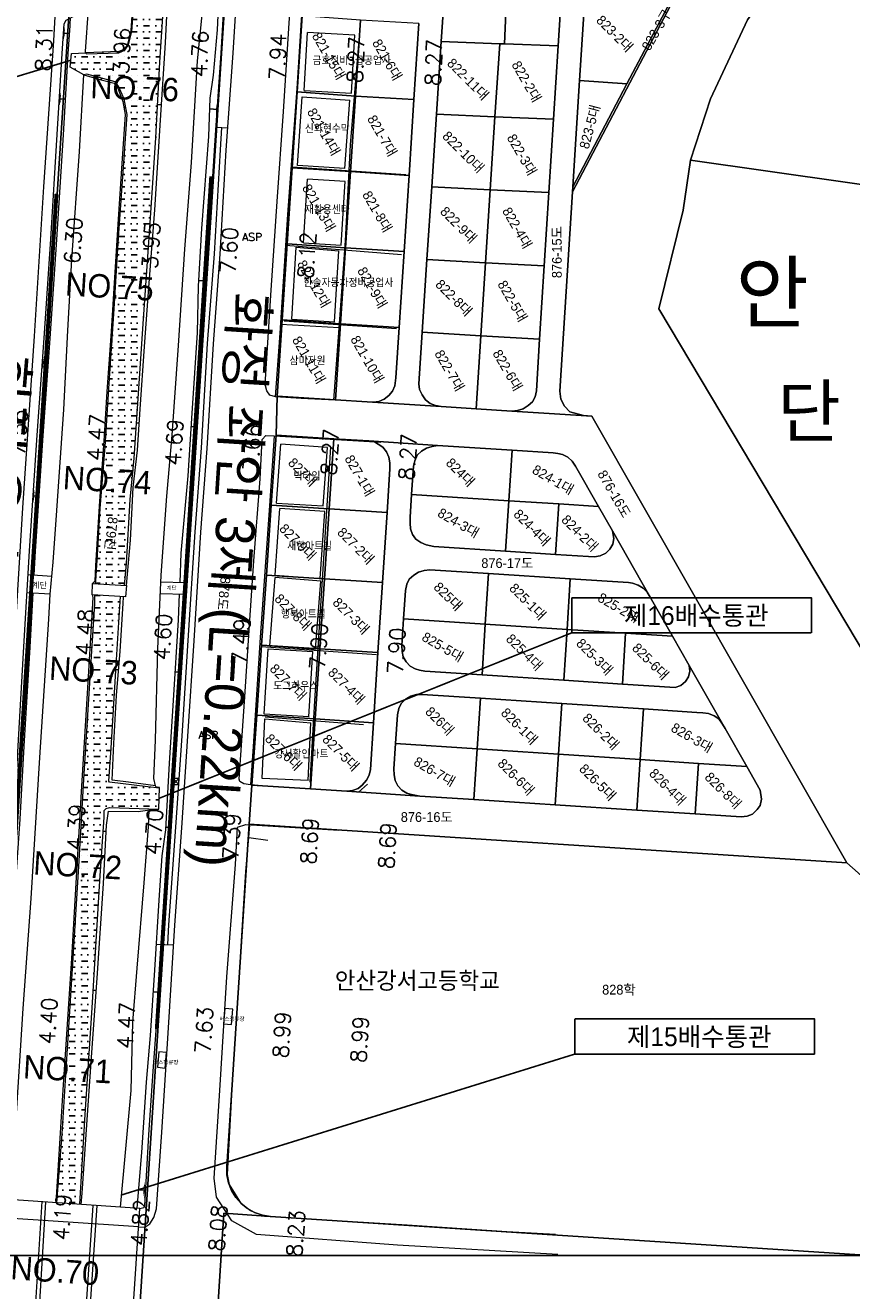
# Model space of a CAD drawing. Header units: metres. Extents: x 183400 to 184400, y 422200 to 427800.
# Tile 140 of 221: x 183666 to 183878, y 425791 to 426115. Entities that reach past the tile are written whole.
import ezdxf
from ezdxf.enums import TextEntityAlignment as Align

# ---------------------------------------------------------------- set-up
doc = ezdxf.new("R2010")
doc.units = ezdxf.units.M
doc.linetypes.add('DASHED2', pattern=[9.525, 6.35, -3.175])
for name, color, linetype in [('BB', 7, 'Continuous'), ('NR', 7, 'Continuous'), ('num', 7, 'Continuous'), ('구조물명칭_작업', 5, 'Continuous'), ('도면리-t', 252, 'Continuous'), ('보축구간', 10, 'DASHED2'), ('일람표', 7, 'Continuous'), ('하천', 140, 'Continuous'), ('횡단타점', 11, 'Continuous')]:
    doc.layers.add(name, color=color, linetype=linetype)
for name, color, linetype, lineweight in [('지번', 252, 'Continuous', 5), ('지적', 252, 'Continuous', 5), ('현황도', 7, 'Continuous', 5), ('현황선', 7, 'Continuous', 5)]:
    doc.layers.add(name, color=color, linetype=linetype, lineweight=lineweight)
doc.layers.get('BB').off()
doc.styles.add('GHS', font='ROMANS', dxfattribs={"bigfont": 'GHS'})
doc.styles.add('gwang', font='romans.shx', dxfattribs={"bigfont": ' WHGTXT.SHX'})
doc.styles.get("Standard").update_dxf_attribs({"font": 'romans.shx', "bigfont": 'ghs.shx'})
doc.styles.add('UPM', font='Gulim.ttf')
doc.styles.add('돋움', font='Dotum.ttf')
doc.styles.add('평면도1(프)$0$굴림', font='Gulim.ttf')

# ---------------------------------------------------------------- blocks, each defined once
blk = doc.blocks.new('BB')
at = {"layer": '현황선'}
for points in [[(-0.75, 0.75), (-0.75, -0.75), (0.75, -0.75), (0.75, 0.75), (-0.75, 0.75), (0.75, -0.75)], [(-0.75, -0.75), (0.75, 0.75)]]:
    blk.add_lwpolyline(points, dxfattribs=at)
at = {"layer": '현황선', "style": 'GHS'}
blk.add_text('분 전 함', height=0.228, dxfattribs=at).set_placement((-0.62, -0.13))

msp = doc.modelspace()

# ---------------------------------------------------------------- hatches: boundary and pattern name
at = {"layer": '하천'}
h = msp.add_hatch(dxfattribs=at)
h.set_pattern_fill('MUDST', color=256, scale=0.25, style=0)
h.paths.add_polyline_path([(183700.15, 426105.86), (183701.72, 426129.37), (183693.89, 426125.48), (183693.71, 426123), (183693.01, 426113.73), (183692.15, 426110.26), (183691.23, 426108.89), (183689.7, 426108.2), (183681.35, 426107.97), (183681.14, 426108.24), (183677.54, 426108.07), (183677.21, 426104.59), (183680.67, 426102.58), (183681.45, 426102.78), (183688.76, 426100.81), (183689.71, 426099.51), (183691.07, 426096.35), (183691.83, 426092.47), (183691.07, 426081.36), (183689.6, 426060.84), (183688.44, 426042.6), (183687.19, 426023.46), (183686.13, 426007.37), (183684.92, 425991.47), (183684.26, 425980.9), (183683.8, 425972.93), (183683.69, 425972.18), (183691.15, 425971.72), (183691.62, 425977.33), (183692.6, 425993.74), (183693.62, 426004.31), (183695.93, 426038.79), (183697.54, 426062.14), (183699.15, 426086.46)])
h = msp.add_hatch(dxfattribs=at)
h.set_pattern_fill('MUDST', color=256, scale=0.25, style=0)
h.paths.add_polyline_path([(183700.09, 425919.73), (183697.15, 425920.08), (183687.28, 425921.33), (183687.13, 425921.55), (183687.67, 425930.01), (183688.97, 425951.27), (183689.63, 425962.24), (183690.11, 425968.87), (183683.46, 425969.26), (183683.52, 425969.03), (183683.48, 425966.97), (183682.6, 425952.2), (183680.67, 425922), (183679.48, 425901.15), (183677.63, 425870.73), (183676.52, 425853), (183675.11, 425831.19), (183673.76, 425813.5), (183679.63, 425813.1), (183681.08, 425836.1), (183682.82, 425863.45), (183684.83, 425896.03), (183685.87, 425912.32), (183685.89, 425914.07), (183686.41, 425914.59), (183687.25, 425914.82), (183699.93, 425914.41)])

# ---------------------------------------------------------------- linework, layer by layer
at = {"layer": 'NR'}
for p, q in [((183677.04, 426113.17), (183675.47, 426113.26)), ((183685.63, 426108.09), (183685.61, 426108.4)), ((183685.24, 426101.76), (183685.13, 426101.34)), ((183676.02, 426096.37), (183674.45, 426096.46)), ((183699.59, 426095.01), (183700.63, 426094.95)), ((183691.47, 426094.31), (183690.96, 426094.21)), ((183712.97, 426093.88), (183714.92, 426093.75)), ((183689.6, 426060.79), (183689.22, 426060.82)), ((183696.73, 426050.4), (183697.56, 426050.33)), ((183710.2, 426049.87), (183712.03, 426049.75)), ((183671.63, 426028.61), (183670.06, 426028.72)), ((183687.4, 426026.7), (183686.97, 426026.73)), ((183694.23, 426013.39), (183694.89, 426013.35)), ((183708.29, 426012.5), (183709.48, 426012.41)), ((183669.25, 425994.58), (183667.68, 425994.69)), ((183685.04, 425993), (183684.7, 425993.02)), ((183688.91, 425950.2), (183689.63, 425950.13)), ((183704.11, 425949.57), (183705.39, 425949.49)), ((183681.26, 425931.28), (183680.74, 425931.31)), ((183685.64, 425908.73), (183686.41, 425908.69)), ((183701.78, 425909.75), (183702.71, 425909.68)), ((183677.74, 425872.59), (183677.28, 425872.62)), ((183683.1, 425868), (183683.9, 425867.94)), ((183698.5, 425867.59), (183699.92, 425867.5)), ((183674.7, 425825.83), (183674.27, 425825.86)), ((183680.15, 425821.44), (183680.63, 425821.41)), ((183694.78, 425816.82), (183696.3, 425816.74))]:
    msp.add_line(p, q, dxfattribs=at)
for points in [[(183675.35, 426111.32), (183675.59, 426115.21), (183675.46, 426111.31), (183675.7, 426115.2)], [(183675.49, 426111.76), (183675.67, 426114.75), (183675.59, 426111.75), (183675.77, 426114.75)], [(183675.62, 426112.2), (183675.75, 426114.3), (183675.72, 426112.2), (183675.85, 426114.29)], [(183685.21, 426108.38), (183686.02, 426108.41), (183685.21, 426108.36), (183686.02, 426108.39)], [(183685.31, 426108.37), (183685.92, 426108.39), (183685.31, 426108.34), (183685.93, 426108.37)], [(183685.4, 426108.35), (183685.83, 426108.36), (183685.4, 426108.33), (183685.83, 426108.34)], [(183685.67, 426101.19), (183684.58, 426101.49), (183685.68, 426101.22), (183684.59, 426101.52)], [(183685.55, 426101.25), (183684.72, 426101.49), (183685.56, 426101.28), (183684.73, 426101.52)], [(183685.44, 426101.32), (183684.85, 426101.48), (183685.44, 426101.35), (183684.86, 426101.51)], [(183674.33, 426094.52), (183674.57, 426098.41), (183674.44, 426094.51), (183674.67, 426098.4)], [(183674.46, 426094.96), (183674.65, 426097.95), (183674.57, 426094.95), (183674.75, 426097.95)], [(183674.6, 426095.4), (183674.72, 426097.5), (183674.7, 426095.4), (183674.83, 426097.49)], [(183700.53, 426095.69), (183700.44, 426094.22), (183700.46, 426095.69), (183700.37, 426094.23)], [(183700.63, 426096), (183700.49, 426093.91), (183700.55, 426096), (183700.42, 426093.91)], [(183700.72, 426096.3), (183700.55, 426093.59), (183700.64, 426096.31), (183700.48, 426093.59)], [(183714.91, 426095.25), (183714.72, 426092.26), (183714.81, 426095.26), (183714.61, 426092.27)], [(183715.05, 426095.69), (183714.79, 426091.8), (183714.94, 426095.7), (183714.69, 426091.81)], [(183691.08, 426093.55), (183690.84, 426094.87), (183691.12, 426093.56), (183690.87, 426094.88)], [(183691.09, 426093.71), (183690.9, 426094.73), (183691.13, 426093.72), (183690.94, 426094.74)], [(183691.1, 426093.87), (183690.97, 426094.58), (183691.13, 426093.88), (183691, 426094.59)], [(183714.78, 426094.81), (183714.64, 426092.71), (183714.67, 426094.82), (183714.54, 426092.72)], [(183689.18, 426060.32), (183689.25, 426061.31), (183689.21, 426060.32), (183689.28, 426061.31)], [(183689.22, 426060.43), (183689.27, 426061.2), (183689.24, 426060.43), (183689.29, 426061.2)], [(183689.25, 426060.55), (183689.29, 426061.08), (183689.28, 426060.55), (183689.31, 426061.08)], [(183697.49, 426050.92), (183697.4, 426049.76), (183697.43, 426050.93), (183697.34, 426049.77)], [(183697.56, 426051.17), (183697.44, 426049.51), (183697.5, 426051.17), (183697.38, 426049.52)], [(183697.64, 426051.41), (183697.48, 426049.26), (183697.58, 426051.42), (183697.42, 426049.26)], [(183711.89, 426050.81), (183711.75, 426048.72), (183711.78, 426050.82), (183711.64, 426048.72)], [(183712.02, 426051.25), (183711.82, 426048.26), (183711.92, 426051.26), (183711.72, 426048.27)], [(183712.16, 426051.7), (183711.9, 426047.8), (183712.05, 426051.7), (183711.8, 426047.81)], [(183669.92, 426026.78), (183670.2, 426030.67), (183670.02, 426026.77), (183670.3, 426030.66)], [(183670.05, 426027.22), (183670.27, 426030.21), (183670.16, 426027.21), (183670.37, 426030.2)], [(183670.19, 426027.66), (183670.34, 426029.76), (183670.3, 426027.65), (183670.45, 426029.75)], [(183686.93, 426026.17), (183687.01, 426027.29), (183686.96, 426026.17), (183687.04, 426027.29)], [(183686.97, 426026.3), (183687.03, 426027.16), (183687, 426026.3), (183687.06, 426027.16)], [(183687.01, 426026.43), (183687.05, 426027.03), (183687.04, 426026.43), (183687.08, 426027.03)], [(183694.88, 426014.01), (183694.8, 426012.7), (183694.84, 426014.02), (183694.76, 426012.7)], [(183694.94, 426014.21), (183694.84, 426012.5), (183694.9, 426014.21), (183694.79, 426012.5)], [(183709.58, 426013.95), (183709.37, 426010.87), (183709.5, 426013.96), (183709.28, 426010.88)], [(183694.83, 426013.82), (183694.77, 426012.9), (183694.78, 426013.82), (183694.72, 426012.9)], [(183709.37, 426013.25), (183709.25, 426011.59), (183709.29, 426013.26), (183709.17, 426011.6)], [(183709.48, 426013.6), (183709.31, 426011.23), (183709.39, 426013.61), (183709.23, 426011.24)], [(183667.55, 425992.74), (183667.82, 425996.63), (183667.66, 425992.73), (183667.92, 425996.63)], [(183667.69, 425993.18), (183667.89, 425996.18), (183667.79, 425993.18), (183667.99, 425996.17)], [(183667.82, 425993.63), (183667.96, 425995.72), (183667.93, 425993.62), (183668.07, 425995.71)], [(183684.67, 425992.58), (183684.73, 425993.46), (183684.69, 425992.57), (183684.75, 425993.46)], [(183684.7, 425992.68), (183684.75, 425993.36), (183684.72, 425992.67), (183684.77, 425993.36)], [(183684.73, 425992.78), (183684.76, 425993.25), (183684.75, 425992.77), (183684.79, 425993.25)], [(183689.57, 425950.65), (183689.49, 425949.64), (183689.52, 425950.65), (183689.44, 425949.64)], [(183689.64, 425950.86), (183689.52, 425949.41), (183689.59, 425950.87), (183689.47, 425949.42)], [(183689.71, 425951.08), (183689.55, 425949.19), (183689.66, 425951.08), (183689.5, 425949.2)], [(183705.27, 425950.4), (183705.16, 425948.6), (183705.18, 425950.4), (183705.07, 425948.61)], [(183705.39, 425950.78), (183705.22, 425948.21), (183705.3, 425950.78), (183705.13, 425948.22)], [(183705.5, 425951.16), (183705.29, 425947.82), (183705.41, 425951.16), (183705.2, 425947.83)], [(183680.7, 425930.64), (183680.78, 425931.98), (183680.74, 425930.64), (183680.82, 425931.97)], [(183680.75, 425930.79), (183680.81, 425931.82), (183680.79, 425930.79), (183680.85, 425931.82)], [(183680.79, 425930.94), (183680.84, 425931.66), (183680.83, 425930.94), (183680.87, 425931.66)], [(183702.63, 425910.34), (183702.53, 425909.04), (183702.56, 425910.35), (183702.46, 425909.05)], [(183702.71, 425910.61), (183702.57, 425908.76), (183702.65, 425910.62), (183702.51, 425908.77)], [(183702.8, 425910.89), (183702.61, 425908.48), (183702.74, 425910.89), (183702.55, 425908.48)], [(183686.33, 425909.24), (183686.28, 425908.16), (183686.28, 425909.24), (183686.22, 425908.16)], [(183686.4, 425909.46), (183686.32, 425907.93), (183686.34, 425909.47), (183686.26, 425907.93)], [(183686.46, 425909.69), (183686.36, 425907.7), (183686.41, 425909.69), (183686.31, 425907.7)], [(183677.24, 425872.03), (183677.32, 425873.22), (183677.27, 425872.02), (183677.35, 425873.21)], [(183677.28, 425872.16), (183677.34, 425873.08), (183677.32, 425872.16), (183677.38, 425873.08)], [(183677.33, 425872.3), (183677.37, 425872.94), (183677.36, 425872.29), (183677.4, 425872.94)], [(183683.83, 425868.51), (183683.75, 425867.39), (183683.78, 425868.52), (183683.69, 425867.4)], [(183683.91, 425868.75), (183683.79, 425867.15), (183683.85, 425868.75), (183683.73, 425867.15)], [(183683.98, 425868.98), (183683.83, 425866.91), (183683.92, 425868.99), (183683.77, 425866.91)], [(183699.79, 425868.51), (183699.66, 425866.52), (183699.69, 425868.51), (183699.56, 425866.52)], [(183699.92, 425868.93), (183699.73, 425866.08), (183699.82, 425868.93), (183699.63, 425866.09)], [(183700.05, 425869.35), (183699.8, 425865.65), (183699.95, 425869.35), (183699.7, 425865.66)], [(183674.24, 425825.31), (183674.31, 425826.41), (183674.27, 425825.31), (183674.34, 425826.41)], [(183674.28, 425825.43), (183674.33, 425826.28), (183674.31, 425825.43), (183674.36, 425826.28)], [(183674.32, 425825.56), (183674.35, 425826.15), (183674.35, 425825.56), (183674.38, 425826.15)], [(183680.58, 425821.75), (183680.54, 425821.08), (183680.55, 425821.75), (183680.51, 425821.08)], [(183680.63, 425821.89), (183680.56, 425820.93), (183680.59, 425821.89), (183680.53, 425820.93)], [(183680.67, 425822.03), (183680.59, 425820.79), (183680.64, 425822.03), (183680.55, 425820.79)], [(183696.15, 425817.8), (183696.03, 425815.7), (183696.05, 425817.8), (183695.93, 425815.71)], [(183696.28, 425818.24), (183696.11, 425815.25), (183696.18, 425818.25), (183696.01, 425815.25)], [(183696.41, 425818.69), (183696.19, 425814.79), (183696.31, 425818.69), (183696.09, 425814.8)]]:
    msp.add_solid(points, dxfattribs=at)
at = {"layer": '구조물명칭_작업', "ltscale": 20, "const_width": 0.4}
for points in [[(183565.24, 426072.61), (183677.37, 426106.33)], [(183805.81, 425959.58), (183700.01, 425917.16)], [(183868.04, 425851.6), (183806.58, 425851.6), (183806.58, 425860.6)], [(183806.58, 425851.6), (183690.39, 425815.5)]]:
    msp.add_lwpolyline(points, dxfattribs=at)
at = {"layer": '구조물명칭_작업', "linetype": 'Continuous'}
msp.add_lwpolyline([(183867.27, 425959.58, 0.4, 0.4, 0), (183805.81, 425959.58, 0.4, 0.4, 0), (183805.81, 425968.58, 0, 0, 0)], format="xyseb", dxfattribs=at)
for points in [[(183805.81, 425968.58), (183867.27, 425968.58), (183867.27, 425959.58)], [(183806.58, 425860.6), (183868.04, 425860.6), (183868.04, 425851.6)]]:
    msp.add_lwpolyline(points, dxfattribs=at)
at = {"layer": '보축구간', "const_width": 1}
for points in [[(183699.41, 425858.04), (183713.36, 426076.59)], [(183658.52, 425834.6), (183673.68, 426072.11)]]:
    msp.add_lwpolyline(points, dxfattribs=at)
at = {"layer": '일람표'}
for points in [[(183400, 425800), (184000, 425800), (184000, 426200), (183400, 426200)], [(183400, 425400), (184000, 425400), (184000, 425800), (183400, 425800)]]:
    msp.add_lwpolyline(points, close=True, dxfattribs=at)
at = {"layer": '지적', "linetype": 'Continuous'}
for points in [[(183648.12, 425680.89), (183685.63, 426251.99), (183686.12, 426257.17), (183686.92, 426262.3), (183688.03, 426267.39), (183689.44, 426272.39), (183691.15, 426277.3), (183693.15, 426282.1), (183695.43, 426286.78), (183697.99, 426291.31), (183700.81, 426295.68), (183763.48, 426386.58), (183767.31, 426392.52), (183770.79, 426398.68), (183773.89, 426405.04), (183776.6, 426411.56), (183778.91, 426418.24), (183780.83, 426425.05), (183782.33, 426431.96), (183783.41, 426438.94), (183784.08, 426445.98), (183841.5, 427333.41)], [(183841.5, 427333.41), (183784.08, 426445.98), (183783.41, 426438.94), (183782.33, 426431.96), (183780.83, 426425.05), (183778.91, 426418.24), (183776.6, 426411.56), (183773.89, 426405.04), (183770.79, 426398.68), (183767.31, 426392.52), (183763.48, 426386.58), (183700.81, 426295.68), (183697.99, 426291.31), (183695.43, 426286.78), (183693.15, 426282.1), (183691.15, 426277.3), (183689.44, 426272.39), (183688.03, 426267.39), (183686.92, 426262.3), (183686.12, 426257.17), (183685.63, 426251.99), (183648.12, 425680.89)], [(183688, 425678.01), (183724.2, 426233.97)], [(183724.2, 426233.97), (183688, 425678.01)], [(184000, 426228.51), (183976.03, 426229.78), (183950.01, 426231.17), (183868.11, 426190.72), (183849.16, 426154.7), (183805.97, 426072.63), (183802.73, 426021.48), (183803.03, 426019.47), (183803.97, 426017.7), (183805.34, 426016.25), (183808.85, 426015.24), (183810.98, 426015.09), (183876.32, 425900.58), (183879.21, 425898.08), (183886.29, 425891.6), (183895.19, 425885.07), (183903.52, 425867.98), (183908.88, 425861.7), (183924.54, 425848.83), (183944.96, 425830.79), (183948.16, 425824.83), (183961.49, 425800)], [(184000, 425816.1), (183996.7, 425815.86), (183992.23, 425814.59), (183977.6, 425810.44), (183973.28, 425837.08), (183963.07, 425835.88), (183937.72, 425884.69), (183918.62, 425877.99), (183903.94, 425909.16), (183897, 425923.9), (183889.6, 425939.62), (183828.15, 426042.65), (183834.38, 426067.91), (183836.23, 426080.73), (183841.35, 426096.44), (183850.84, 426116.7), (183904.28, 426192.4), (183957.41, 426220.15), (183962.69, 426221.41), (184000, 426217.38)], [(183962.69, 426221.41), (183957.41, 426220.15), (183904.28, 426192.4), (183850.84, 426116.7), (183841.35, 426096.44), (183836.23, 426080.73), (183957.65, 426063.48), (184000, 426054.42)], [(183848.89, 426155.25), (183836.02, 426130.81), (183831.25, 426121.74), (183819.96, 426100.3), (183806.05, 426073.87), (183805.97, 426072.63), (183849.16, 426154.7), (183848.89, 426155.25)], [(183799.69, 426136.57), (183798.23, 426136.5), (183796.74, 426136.13), (183789.51, 426132.61), (183788.58, 426110.53), (183802.32, 426109.99), (183803.77, 426132.87), (183803.33, 426134.36), (183802.47, 426135.5), (183801.12, 426136.25), (183799.69, 426136.57)], [(183789.51, 426132.61), (183776.37, 426126.11), (183775.11, 426125.4), (183773.88, 426124.21), (183773.22, 426122.45), (183772.99, 426121.04), (183772.34, 426111.16), (183787.33, 426110.57), (183788.58, 426110.53), (183789.51, 426132.61)], [(183803.77, 426132.87), (183802.32, 426109.99), (183801.13, 426091.2), (183799.94, 426072.41), (183798.75, 426053.61), (183797.56, 426034.82), (183796.72, 426021.56), (183796.43, 426020.06), (183795.75, 426018.76), (183794.66, 426017.81), (183793.32, 426017.03), (183791.93, 426016.59), (183790.42, 426016.41), (183810.98, 426015.09), (183808.85, 426015.24), (183805.34, 426016.25), (183803.97, 426017.7), (183803.03, 426019.47), (183802.73, 426021.48), (183805.97, 426072.63), (183806.05, 426073.87), (183807.78, 426101.14), (183808.94, 426119.51)], [(183766.63, 426115.79), (183765.35, 426096.3), (183764.08, 426076.81), (183762.8, 426057.33), (183761.52, 426037.84), (183760.67, 426024.91), (183760.43, 426022.91), (183759.83, 426021.53), (183758.9, 426020.37), (183757.72, 426019.46), (183756.34, 426018.88), (183754.92, 426018.74), (183753.36, 426018.79), (183772.36, 426017.57), (183770.9, 426017.81), (183769.49, 426018.38), (183768.32, 426019.28), (183767.44, 426020.54), (183766.79, 426021.92), (183766.58, 426023.37), (183767.45, 426036.6), (183768.67, 426055.24), (183769.9, 426073.88), (183771.12, 426092.52), (183772.34, 426111.16), (183772.99, 426121.04)], [(183831.25, 426121.74), (183822.84, 426120.9), (183808.94, 426119.51), (183807.78, 426101.14), (183819.96, 426100.3), (183831.25, 426121.74)], [(183713.56, 425763.89), (183716.57, 425810.79), (183728.54, 425810.01), (183726.47, 425810.32), (183724.49, 425810.99), (183722.66, 425812), (183721.02, 425813.31), (183719.64, 425814.88), (183718.56, 425816.67), (183717.8, 425818.62), (183717.39, 425820.68), (183717.35, 425822.77), (183723.13, 425910.57), (183723.78, 425920.54), (183725.02, 425938.49), (183726.26, 425956.43), (183727.51, 425974.38), (183728.75, 425992.33), (183729.99, 426010.27), (183730.29, 426020.27), (183731.56, 426039.76), (183732.84, 426059.25), (183734.11, 426078.74), (183735.38, 426098.22), (183736.65, 426117.71)], [(183736.65, 426117.71), (183735.38, 426098.22), (183750.37, 426097.16), (183751.64, 426116.65), (183736.65, 426117.71)], [(183751.64, 426116.65), (183750.37, 426097.16), (183765.35, 426096.3), (183766.63, 426115.79), (183751.64, 426116.65)], [(183772.34, 426111.16), (183771.12, 426092.52), (183786.12, 426091.86), (183787.33, 426110.57), (183772.34, 426111.16)], [(183787.33, 426110.57), (183786.12, 426091.86), (183801.13, 426091.2), (183802.32, 426109.99), (183788.58, 426110.53), (183787.33, 426110.57)], [(183735.38, 426098.22), (183734.11, 426078.74), (183749.09, 426077.78), (183750.37, 426097.16), (183735.38, 426098.22)], [(183807.78, 426101.14), (183806.05, 426073.87), (183819.96, 426100.3), (183807.78, 426101.14)], [(183750.37, 426097.16), (183749.09, 426077.78), (183764.08, 426076.81), (183765.35, 426096.3), (183750.37, 426097.16)], [(183771.12, 426092.52), (183769.9, 426073.88), (183784.92, 426073.15), (183786.12, 426091.86), (183771.12, 426092.52)], [(183786.12, 426091.86), (183784.92, 426073.15), (183799.94, 426072.41), (183801.13, 426091.2), (183786.12, 426091.86)], [(183734.11, 426078.74), (183732.84, 426059.25), (183747.81, 426058.29), (183749.09, 426077.78), (183734.11, 426078.74)], [(183836.23, 426080.73), (183834.38, 426067.91), (183828.15, 426042.65), (183889.6, 425939.62), (183897, 425923.9), (184000, 425919.33)], [(184000, 426054.42), (183957.65, 426063.48), (183836.23, 426080.73)], [(183749.09, 426077.78), (183747.81, 426058.29), (183762.8, 426057.33), (183764.08, 426076.81), (183749.09, 426077.78)], [(183769.9, 426073.88), (183768.67, 426055.24), (183783.71, 426054.42), (183784.92, 426073.15), (183769.9, 426073.88)], [(183784.92, 426073.15), (183783.71, 426054.42), (183798.75, 426053.61), (183799.94, 426072.41), (183784.92, 426073.15)], [(183732.84, 426059.25), (183731.56, 426039.76), (183746.54, 426038.8), (183747.81, 426058.29), (183732.84, 426059.25)], [(183747.81, 426058.29), (183746.54, 426038.8), (183761.52, 426037.84), (183762.8, 426057.33), (183747.81, 426058.29)], [(183768.67, 426055.24), (183767.45, 426036.6), (183782.51, 426035.71), (183783.71, 426054.42), (183768.67, 426055.24)], [(183783.71, 426054.42), (183782.51, 426035.71), (183797.56, 426034.82), (183798.75, 426053.61), (183783.71, 426054.42)], [(183731.56, 426039.76), (183730.29, 426020.27), (183745.26, 426019.31), (183746.54, 426038.8), (183731.56, 426039.76)], [(183746.54, 426038.8), (183745.26, 426019.31), (183753.36, 426018.79), (183754.92, 426018.74), (183756.34, 426018.88), (183757.72, 426019.46), (183758.9, 426020.37), (183759.83, 426021.53), (183760.43, 426022.91), (183760.67, 426024.91), (183761.52, 426037.84), (183746.54, 426038.8)], [(183767.45, 426036.6), (183766.58, 426023.37), (183766.79, 426021.92), (183767.44, 426020.54), (183768.32, 426019.28), (183769.49, 426018.38), (183770.9, 426017.81), (183772.36, 426017.57), (183781.3, 426016.99), (183782.51, 426035.71), (183767.45, 426036.6)], [(183782.51, 426035.71), (183781.3, 426016.99), (183790.42, 426016.41), (183791.93, 426016.59), (183793.32, 426017.03), (183794.66, 426017.81), (183795.75, 426018.76), (183796.43, 426020.06), (183796.72, 426021.56), (183797.56, 426034.82), (183782.51, 426035.71)], [(183730.29, 426020.27), (183729.99, 426010.27), (183744.79, 426009.32), (183753.74, 426008.75), (183771.42, 426007.61), (183790.49, 426006.39), (183801, 426005.71), (183802.23, 426005.57), (183803.45, 426005.25), (183804.79, 426004.57), (183805.9, 426003.57), (183806.75, 426002.33), (183812.65, 425991.99), (183816.23, 425985.71), (183825.94, 425968.7), (183831.65, 425958.68), (183835.92, 425951.2), (183845.15, 425935.02), (183850.69, 425925.31), (183854.14, 425919.27), (183854.46, 425916.93), (183854.1, 425915.36), (183853.38, 425914.26), (183852.15, 425913.13), (183850.74, 425912.59), (183849.26, 425912.37), (183837.47, 425913.14), (183822.49, 425914.11), (183801.58, 425915.47), (183780.67, 425916.84), (183766.89, 425917.74), (183748.13, 425918.96), (183738.78, 425919.56), (183723.78, 425920.54), (183723.13, 425910.57), (183876.32, 425900.58), (183810.98, 426015.09), (183790.42, 426016.41), (183781.3, 426016.99), (183772.36, 426017.57), (183753.36, 426018.79), (183745.26, 426019.31), (183730.29, 426020.27)], [(183729.99, 426010.27), (183728.75, 425992.33), (183743.59, 425991.37), (183744.79, 426009.32), (183729.99, 426010.27)], [(183744.79, 426009.32), (183743.59, 425991.37), (183758.43, 425990.41), (183759.15, 426001.62), (183759.15, 426003.16), (183758.91, 426004.6), (183758.3, 426005.95), (183757.38, 426007.17), (183756.17, 426007.96), (183755.24, 426008.54), (183753.74, 426008.75), (183744.79, 426009.32)], [(183753.74, 426008.75), (183755.24, 426008.54), (183756.17, 426007.96), (183757.38, 426007.17), (183758.3, 426005.95), (183758.91, 426004.6), (183759.15, 426003.16), (183759.15, 426001.62), (183758.43, 425990.41), (183757.27, 425972.46), (183756.1, 425954.5), (183754.94, 425936.54), (183754.17, 425924.56), (183753.82, 425923.13), (183753.21, 425921.78), (183752.1, 425920.52), (183751.03, 425919.66), (183749.61, 425919.18), (183748.13, 425918.96), (183766.89, 425917.74), (183764.75, 425918.1), (183763.5, 425918.49), (183762.21, 425919.25), (183761.23, 425920.36), (183760.55, 425921.73), (183760.24, 425923.22), (183760.19, 425924.7), (183760.61, 425931.2), (183761.08, 425938.52), (183761.45, 425940.21), (183762.1, 425941.44), (183763.22, 425942.62), (183764.46, 425943.37), (183765.96, 425943.77), (183767.41, 425943.81), (183782.36, 425942.83), (183803.26, 425941.46), (183824.17, 425940.09), (183837.86, 425939.19), (183839.41, 425939.08), (183840.85, 425938.86), (183842.32, 425938.33), (183843.47, 425937.5), (183844.45, 425936.2), (183845.15, 425935.02), (183835.92, 425951.2), (183836.08, 425949.79), (183835.76, 425948.26), (183834.98, 425947.08), (183833.78, 425946.05), (183832.3, 425945.57), (183818.81, 425946.45), (183803.75, 425947.44), (183782.79, 425948.81), (183768.11, 425949.78), (183766.79, 425949.99), (183765.66, 425950.34), (183764.36, 425951.03), (183763.31, 425952.16), (183762.56, 425953.4), (183762.3, 425954.79), (183762.24, 425956.37), (183762.67, 425963.14), (183763.15, 425970.46), (183763.5, 425972.02), (183764.13, 425973.31), (183765.27, 425974.36), (183766.51, 425975.1), (183767.95, 425975.58), (183769.43, 425975.72), (183784.47, 425974.75), (183805.43, 425973.41), (183820.36, 425972.45), (183821.38, 425972.28), (183822.79, 425971.81), (183824.12, 425971.02), (183825.15, 425969.98), (183825.94, 425968.7), (183816.23, 425985.71), (183816.63, 425983.77), (183816.3, 425982.3), (183815.57, 425980.99), (183814.53, 425979.98), (183813.08, 425979.29), (183811.6, 425979.06), (183810.11, 425979.12), (183801.59, 425979.67), (183788.81, 425980.49), (183770.41, 425981.67), (183768.45, 425982.11), (183767.07, 425982.73), (183765.85, 425983.57), (183765, 425984.78), (183764.46, 425986.2), (183764.35, 425987.65), (183764.36, 425989.2), (183764.73, 425995.03), (183765.2, 426002.26), (183765.55, 426003.69), (183766.16, 426005.09), (183767.24, 426006.14), (183768.52, 426006.93), (183769.97, 426007.36), (183771.42, 426007.61), (183753.74, 426008.75)], [(183771.42, 426007.61), (183769.97, 426007.36), (183768.52, 426006.93), (183767.24, 426006.14), (183766.16, 426005.09), (183765.55, 426003.69), (183765.2, 426002.26), (183764.73, 425995.03), (183789.65, 425993.45), (183790.49, 426006.39), (183771.42, 426007.61)], [(183790.49, 426006.39), (183789.65, 425993.45), (183802.47, 425992.64), (183812.65, 425991.99), (183806.75, 426002.33), (183805.9, 426003.57), (183804.79, 426004.57), (183803.45, 426005.25), (183802.23, 426005.57), (183801, 426005.71), (183790.49, 426006.39)], [(183764.73, 425995.03), (183764.36, 425989.2), (183764.35, 425987.65), (183764.46, 425986.2), (183765, 425984.78), (183765.85, 425983.57), (183767.07, 425982.73), (183768.45, 425982.11), (183770.41, 425981.67), (183788.81, 425980.49), (183789.65, 425993.45), (183764.73, 425995.03)], [(183728.75, 425992.33), (183727.51, 425974.38), (183742.39, 425973.42), (183743.59, 425991.37), (183728.75, 425992.33)], [(183743.59, 425991.37), (183742.39, 425973.42), (183757.27, 425972.46), (183758.43, 425990.41), (183743.59, 425991.37)], [(183789.65, 425993.45), (183788.81, 425980.49), (183801.59, 425979.67), (183802.47, 425992.64), (183789.65, 425993.45)], [(183802.47, 425992.64), (183801.59, 425979.67), (183810.11, 425979.12), (183811.6, 425979.06), (183813.08, 425979.29), (183814.53, 425979.98), (183815.57, 425980.99), (183816.3, 425982.3), (183816.63, 425983.77), (183816.23, 425985.71), (183812.65, 425991.99), (183802.47, 425992.64)], [(183769.43, 425975.72), (183767.95, 425975.58), (183766.51, 425975.1), (183765.27, 425974.36), (183764.13, 425973.31), (183763.5, 425972.02), (183763.15, 425970.46), (183762.67, 425963.14), (183783.63, 425961.78), (183784.47, 425974.75), (183769.43, 425975.72)], [(183727.51, 425974.38), (183726.26, 425956.43), (183741.18, 425955.46), (183742.39, 425973.42), (183727.51, 425974.38)], [(183742.39, 425973.42), (183741.18, 425955.46), (183756.1, 425954.5), (183757.27, 425972.46), (183742.39, 425973.42)], [(183784.47, 425974.75), (183783.63, 425961.78), (183804.59, 425960.43), (183805.43, 425973.41), (183784.47, 425974.75)], [(183805.43, 425973.41), (183804.59, 425960.43), (183819.56, 425959.46), (183831.65, 425958.68), (183825.94, 425968.7), (183825.15, 425969.98), (183824.12, 425971.02), (183822.79, 425971.81), (183821.38, 425972.28), (183820.36, 425972.45), (183805.43, 425973.41)], [(183762.67, 425963.14), (183762.24, 425956.37), (183762.3, 425954.79), (183762.56, 425953.4), (183763.31, 425952.16), (183764.36, 425951.03), (183765.66, 425950.34), (183766.79, 425949.99), (183768.11, 425949.78), (183782.79, 425948.81), (183783.63, 425961.78), (183762.67, 425963.14)], [(183783.63, 425961.78), (183782.79, 425948.81), (183803.75, 425947.44), (183804.59, 425960.43), (183783.63, 425961.78)], [(183804.59, 425960.43), (183803.75, 425947.44), (183818.81, 425946.45), (183819.56, 425959.46), (183804.59, 425960.43)], [(183819.56, 425959.46), (183818.81, 425946.45), (183832.3, 425945.57), (183833.78, 425946.05), (183834.98, 425947.08), (183835.76, 425948.26), (183836.08, 425949.79), (183835.92, 425951.2), (183831.65, 425958.68), (183819.56, 425959.46)], [(183726.26, 425956.43), (183725.02, 425938.49), (183739.98, 425937.51), (183741.18, 425955.46), (183726.26, 425956.43)], [(183741.18, 425955.46), (183739.98, 425937.51), (183754.94, 425936.54), (183756.1, 425954.5), (183741.18, 425955.46)], [(183767.41, 425943.81), (183765.96, 425943.77), (183764.46, 425943.37), (183763.22, 425942.62), (183762.1, 425941.44), (183761.45, 425940.21), (183761.08, 425938.52), (183760.61, 425931.2), (183781.51, 425929.83), (183782.36, 425942.83), (183767.41, 425943.81)], [(183782.36, 425942.83), (183781.51, 425929.83), (183802.42, 425928.47), (183803.26, 425941.46), (183782.36, 425942.83)], [(183803.26, 425941.46), (183802.42, 425928.47), (183823.33, 425927.1), (183824.17, 425940.09), (183803.26, 425941.46)], [(183824.17, 425940.09), (183823.33, 425927.1), (183838.3, 425926.12), (183850.69, 425925.31), (183845.15, 425935.02), (183844.45, 425936.2), (183843.47, 425937.5), (183842.32, 425938.33), (183840.85, 425938.86), (183839.41, 425939.08), (183837.86, 425939.19), (183824.17, 425940.09)], [(183725.02, 425938.49), (183723.78, 425920.54), (183738.78, 425919.56), (183739.98, 425937.51), (183725.02, 425938.49)], [(183739.98, 425937.51), (183738.78, 425919.56), (183748.13, 425918.96), (183749.61, 425919.18), (183751.03, 425919.66), (183752.1, 425920.52), (183753.21, 425921.78), (183753.82, 425923.13), (183754.17, 425924.56), (183754.94, 425936.54), (183739.98, 425937.51)], [(183760.61, 425931.2), (183760.19, 425924.7), (183760.24, 425923.22), (183760.55, 425921.73), (183761.23, 425920.36), (183762.21, 425919.25), (183763.5, 425918.49), (183764.75, 425918.1), (183766.89, 425917.74), (183780.67, 425916.84), (183781.51, 425929.83), (183760.61, 425931.2)], [(183781.51, 425929.83), (183780.67, 425916.84), (183801.58, 425915.47), (183802.42, 425928.47), (183781.51, 425929.83)], [(183802.42, 425928.47), (183801.58, 425915.47), (183822.49, 425914.11), (183823.33, 425927.1), (183802.42, 425928.47)], [(183823.33, 425927.1), (183822.49, 425914.11), (183837.47, 425913.14), (183838.3, 425926.12), (183823.33, 425927.1)], [(183838.3, 425926.12), (183837.47, 425913.14), (183849.26, 425912.37), (183850.74, 425912.59), (183852.15, 425913.13), (183853.38, 425914.26), (183854.1, 425915.36), (183854.46, 425916.93), (183854.14, 425919.27), (183850.69, 425925.31), (183838.3, 425926.12)], [(183723.13, 425910.57), (183717.35, 425822.77), (183717.39, 425820.68), (183717.8, 425818.62), (183718.56, 425816.67), (183719.64, 425814.88), (183721.02, 425813.31), (183722.66, 425812), (183724.49, 425810.99), (183726.47, 425810.32), (183728.54, 425810.01), (183924.37, 425797.26)], [(183961.49, 425800), (183948.16, 425824.83), (183944.96, 425830.79), (183924.54, 425848.83), (183908.88, 425861.7), (183903.52, 425867.98), (183895.19, 425885.07), (183886.29, 425891.6), (183879.21, 425898.08), (183876.32, 425900.58), (183723.13, 425910.57)], [(183716.57, 425810.79), (183713.56, 425763.89), (183713.79, 425765.58), (183714.26, 425767.22), (183714.96, 425768.79), (183715.88, 425770.23), (183717, 425771.54), (183718.28, 425772.67), (183719.72, 425773.6), (183721.27, 425774.33), (183722.91, 425774.82), (183724.6, 425775.07), (183726.32, 425775.08), (183800.39, 425770.26), (183874.53, 425765.43), (183913.44, 425762.9), (183924.37, 425762.19)], [(183924.37, 425797.26), (183728.54, 425810.01), (183716.57, 425810.79)]]:
    msp.add_lwpolyline(points, dxfattribs=at)
at = {"layer": '현황도'}
for p, q in [((183749.1, 426084.63), (183751.72, 426116.61)), ((183737.19, 426098.62), (183738.03, 426113.49)), ((183750.21, 426112.8), (183738.03, 426113.49)), ((183749.37, 426097.93), (183750.21, 426112.8)), ((183681.14, 426108.24), (183681.13, 426108.54)), ((183737.19, 426098.62), (183749.37, 426097.93)), ((183735.48, 426079.39), (183736.7, 426096.92)), ((183736.7, 426096.92), (183748.87, 426096.08)), ((183747.65, 426078.55), (183748.87, 426096.08)), ((183714.62, 426089.18), (183717.6, 426089.03)), ((183747.77, 426060.01), (183749.1, 426084.63)), ((183734.11, 426079.03), (183763.26, 426077.03)), ((183747.65, 426078.55), (183735.48, 426079.39)), ((183737, 426059.51), (183738.01, 426075.88)), ((183747.7, 426075.28), (183738.01, 426075.88)), ((183746.68, 426058.91), (183747.7, 426075.28)), ((183737, 426059.51), (183746.68, 426058.91)), ((183746.31, 426039.94), (183747.77, 426060.01)), ((183732.48, 426058.95), (183762.11, 426056.52)), ((183735.1, 426058.4), (183746.06, 426057.52)), ((183734.03, 426039.94), (183745.01, 426039.31)), ((183744.76, 426019.21), (183746.31, 426039.94)), ((183732.06, 426039.58), (183760.85, 426037.58)), ((183730.11, 425992.78), (183731.17, 426007.96)), ((183743.15, 426007.12), (183731.17, 426007.96)), ((183742.09, 425992.1), (183743.15, 426007.12)), ((183743.12, 425992.23), (183744.01, 426007.19)), ((183729.73, 425974.33), (183730.93, 425991.48)), ((183730.11, 425992.78), (183742.09, 425992.1)), ((183730.2, 425992.28), (183758.14, 425990.53)), ((183742.51, 425990.67), (183730.93, 425991.48)), ((183741.89, 425973.23), (183743.12, 425992.23)), ((183741.3, 425973.52), (183742.51, 425990.67)), ((183672.5, 425974.03), (183666.39, 425974.44)), ((183682.8, 425969.3), (183682.94, 425972.23)), ((183682.8, 425969.3), (183682.94, 425972.23)), ((183682.8, 425969.3), (183682.94, 425972.23)), ((183682.94, 425972.23), (183691.6, 425971.7)), ((183682.94, 425972.23), (183691.6, 425971.7)), ((183691.6, 425971.7), (183691.42, 425968.79)), ((183691.6, 425971.7), (183691.42, 425968.79)), ((183691.6, 425971.7), (183691.42, 425968.79)), ((183706.69, 425972.43), (183700.41, 425972.53)), ((183706.64, 425969.43), (183706.69, 425972.43)), ((183728.42, 425956.22), (183729.76, 425973.72)), ((183729.73, 425974.33), (183741.3, 425973.52)), ((183741.43, 425972.82), (183729.76, 425973.72)), ((183739.91, 425942.14), (183741.89, 425973.23)), ((183740.09, 425955.43), (183741.43, 425972.82)), ((183672.1, 425969.45), (183666.13, 425969.85)), ((183691.42, 425968.79), (183682.8, 425969.3)), ((183691.42, 425968.79), (183682.8, 425969.3)), ((183691.42, 425968.79), (183682.8, 425969.3)), ((183706.64, 425969.43), (183700.29, 425969.53)), ((183726.2, 425956.04), (183755.75, 425953.99)), ((183726.95, 425938.72), (183727.94, 425955.47)), ((183727.94, 425955.47), (183739.42, 425954.79)), ((183728.42, 425956.22), (183740.09, 425955.43)), ((183738.43, 425938.04), (183739.42, 425954.79)), ((183738.72, 425921.29), (183739.91, 425942.14)), ((183738.43, 425938.04), (183726.95, 425938.72)), ((183727.13, 425937.52), (183738.9, 425936.54)), ((183727.13, 425937.52), (183727.13, 425937.52)), ((183727.18, 425938.04), (183752.41, 425936.06)), ((183738.21, 425921.73), (183726.42, 425922.28)), ((183699.28, 425879.81), (183703.71, 425879.59)), ((183695.07, 425812.06), (183658.91, 425814.5)), ((183669.89, 425813.8), (183667.79, 425778.9)), ((183670.88, 425813.74), (183668.79, 425778.84)), ((183680.75, 425778.07), (183683.1, 425812.83)), ((183681.74, 425778.01), (183684.1, 425812.76)), ((183692.72, 425777.3), (183695.07, 425812.06))]:
    msp.add_line(p, q, dxfattribs=at)
for points in [[(183756.53, 426018.54), (183745.13, 426019.19), (183736.42, 426019.68), (183729.88, 426020.09), (183728.35, 426020.53), (183727.66, 426021.63), (183727.15, 426023.26), (183728.76, 426047.37), (183730.31, 426070.09), (183731.85, 426093.16), (183733.49, 426118.47), (183734.69, 426135.37), (183735.47, 426140.95), (183736.67, 426145.08), (183738.56, 426148.64), (183743.73, 426153.02), (183756.55, 426159.55), (183774, 426168.21), (183798.95, 426180.78)], [(183729.88, 426020.09), (183731.04, 426036.36), (183732.97, 426066.77), (183735.38, 426099.12), (183737.28, 426128.82), (183737.66, 426137.61), (183738.3, 426142.04), (183739.82, 426145.21), (183745.02, 426150.53), (183763.4, 426159.4), (183799.42, 426178.06)], [(183694.75, 425807.34), (183657.29, 425809.77), (183654.7, 425811.34), (183653.75, 425816.14), (183654.55, 425828.14), (183656.37, 425856.02), (183659.98, 425909.39), (183661.92, 425939.58), (183665.07, 425991.65), (183668.07, 426035.63), (183670.47, 426073.93), (183673.02, 426111.3), (183673.39, 426117.55), (183674.87, 426119.53), (183716.46, 426140.19)], [(183694.72, 425807.34), (183696.32, 425807.26), (183697.63, 425808.09), (183698.65, 425809.7), (183699.37, 425811.94), (183700.68, 425831.58), (183702.28, 425856.98), (183704.03, 425884.67), (183705.79, 425909.63), (183707.38, 425933.06), (183708.98, 425957.56), (183710.73, 425985.39), (183712.33, 426006.85), (183713.93, 426033.62), (183715.68, 426056.6), (183717.2, 426083.31), (183718.95, 426108.19), (183720.62, 426134.36), (183720.98, 426137.99), (183720.6, 426138.77), (183718.59, 426140.15), (183716.46, 426140.22)], [(183695.07, 425812.06), (183696.06, 425812.24), (183696.38, 425812.81), (183697.4, 425830.92), (183698.47, 425847.19), (183699.25, 425857.62), (183701.22, 425886.75), (183702.15, 425902.6), (183703.37, 425918.22), (183705.27, 425947.05), (183705.95, 425959.15), (183706.64, 425969.43), (183706.68, 425972.94), (183708.4, 425997.18), (183709.55, 426013.55), (183711.74, 426045.52), (183712.36, 426054.8), (183713.55, 426072.63), (183714.57, 426088.44), (183715.87, 426108.14), (183717.22, 426129.94), (183717.51, 426134.92), (183717.21, 426135.99), (183716.27, 426136.6)], [(183699.05, 425920.38), (183698.63, 425922.23), (183699.07, 425932.03), (183699.71, 425955.45), (183700.49, 425974.36), (183701.97, 425994.58), (183703.37, 426010.21), (183704.93, 426033.22), (183706.57, 426057.88), (183708.3, 426080.17), (183709.86, 426106.22), (183712.78, 426134.86)], [(183705.36, 425972.45), (183705.67, 425979.97), (183707.49, 425999.8), (183708.5, 426015.87), (183709.82, 426036.5), (183710.12, 426048.44), (183710.93, 426063.18), (183712.75, 426086.82), (183713.06, 426096.66), (183713.96, 426102.51), (183714.97, 426114.12), (183715.7, 426130.78), (183715.86, 426136.39)], [(183691.15, 425971.72), (183691.62, 425977.33), (183692.6, 425993.74), (183693.62, 426004.31), (183695.93, 426038.79), (183697.54, 426062.14), (183699.15, 426086.46), (183700.15, 426105.86), (183701.72, 426129.37)], [(183691.6, 425971.7), (183692.65, 425983.3), (183693.38, 425996.84), (183694.48, 426006.41), (183695.1, 426016.87), (183696.25, 426032.97), (183697.4, 426048.12), (183698.86, 426068), (183700.38, 426090.97), (183701.62, 426110.77), (183702.58, 426129.8)], [(183693.56, 426125.32), (183692.76, 426113.92), (183691.92, 426110.36), (183691.03, 426109.13), (183689.63, 426108.54), (183681.14, 426108.24), (183681.35, 426107.97), (183689.7, 426108.2), (183691.23, 426108.89), (183692.15, 426110.26), (183693.01, 426113.73), (183693.71, 426123), (183693.89, 426125.48)], [(183658.91, 425814.5), (183657.5, 425815.34), (183656.71, 425816.53), (183656.97, 425823.01), (183657.61, 425833.58), (183659.26, 425858.29), (183660.78, 425882.41), (183662.83, 425911.88), (183663.83, 425930.64), (183665.35, 425956.01), (183666.74, 425980.59), (183668.73, 426010.27), (183670.52, 426035.12), (183672.24, 426060.49), (183673.89, 426087.32), (183675.15, 426108.07), (183675.62, 426115.63), (183676.13, 426116.64), (183678.78, 426117.98)], [(183681.13, 426108.54), (183681.92, 426119.54)], [(183667.96, 425974.34), (183668.31, 425980.5), (183670.3, 426010.16), (183672.09, 426035.01), (183673.81, 426060.39), (183675.46, 426087.23), (183676.72, 426107.97), (183677.17, 426115.21), (183677.19, 426115.48), (183677.29, 426117.23)], [(183680.67, 426102.58), (183677.21, 426104.59), (183677.54, 426108.07), (183681.14, 426108.24)], [(183661.98, 425814.29), (183663.21, 425832.32), (183665.11, 425863.28), (183667.23, 425891.44), (183669.38, 425927.66), (183671.72, 425963.11), (183672.1, 425969.45), (183672.81, 425977.65), (183673.77, 425990.9), (183675.55, 426016.86), (183676.61, 426037.03), (183677.66, 426055.24), (183679.58, 426082.92), (183680.67, 426102.58)], [(183683.69, 425972.18), (183683.8, 425972.93), (183684.26, 425980.9), (183684.92, 425991.47), (183686.13, 426007.37), (183687.19, 426023.46), (183688.44, 426042.6), (183689.6, 426060.84), (183691.07, 426081.36), (183691.83, 426092.47), (183691.07, 426096.35), (183689.71, 426099.51), (183688.76, 426100.81), (183681.45, 426102.78), (183680.67, 426102.58)], [(183680.67, 426102.58), (183685.18, 426101.33), (183688.47, 426100.45), (183689.43, 426099.22), (183690.67, 426095.78), (183691.29, 426092.46), (183690.49, 426081.15), (183689.45, 426064.29), (183688.53, 426050.62), (183687.67, 426036.8), (183686.61, 426021.46), (183685.87, 426010.1), (183684.63, 425992.07), (183683.7, 425976.74), (183683.56, 425972.8), (183682.94, 425972.23)], [(183702.21, 425879.67), (183702.53, 425884.77), (183704.29, 425909.73), (183705.89, 425933.16), (183707.48, 425957.65), (183709.24, 425985.5), (183710.83, 426006.95), (183712.43, 426033.73), (183714.18, 426056.7), (183715.7, 426083.4), (183716.1, 426089.1)], [(183734.03, 426039.94), (183735.1, 426058.4)], [(183745.01, 426039.31), (183746.06, 426057.52)], [(183746.14, 426037.71), (183731.19, 426038.64)], [(183753.46, 425920.77), (183751.1, 425918.77), (183729.44, 425920.11), (183723.44, 425920.61), (183721.73, 425920.87), (183720.71, 425921.51), (183720.49, 425922.05), (183722.01, 425943.19), (183723.21, 425961.57), (183724.25, 425978.02), (183725.93, 425999.01), (183726.45, 426009.12), (183727.4, 426010.14), (183729.51, 426010.07), (183756.82, 426008.46)], [(183729.54, 426010.07), (183728.39, 425993.37), (183725.87, 425958.42), (183724.14, 425930.48), (183723.44, 425920.61)], [(183658.31, 425816.97), (183658.54, 425822.94), (183659.18, 425833.48), (183660.83, 425858.19), (183662.35, 425882.31), (183664.4, 425911.79), (183665.4, 425930.55), (183666.92, 425955.92), (183667.7, 425969.74)], [(183682.8, 425969.3), (183682.97, 425968.67), (183682.73, 425964.14), (183681.6, 425945.45), (183680.08, 425920.23), (183678.87, 425899.88), (183677.51, 425876.1), (183675.28, 425842.44), (183673.53, 425813.51)], [(183673.76, 425813.5), (183675.11, 425831.19), (183676.52, 425853), (183677.63, 425870.73), (183679.48, 425901.15), (183680.67, 425922), (183682.6, 425952.2), (183683.48, 425966.97), (183683.52, 425969.03), (183683.46, 425969.26)], [(183699.05, 425920.38), (183692.16, 425921.27), (183687.95, 425921.8), (183688.4, 425931.2), (183689.06, 425943.51), (183690.04, 425954.85), (183690.75, 425967.12), (183690.9, 425968.82)], [(183688.97, 425951.27), (183689.63, 425962.24), (183690.11, 425968.87)], [(183694.37, 425812.1), (183695.61, 425826.4), (183696.79, 425844.37), (183697.77, 425856.36), (183698.86, 425873.13), (183699.99, 425891.04), (183700.77, 425902.4), (183701.75, 425909.11), (183702.63, 425926.13), (183703.65, 425942.26), (183704.96, 425962.88), (183705.23, 425969.45)], [(183700.09, 425919.73), (183697.15, 425920.08), (183687.28, 425921.33), (183687.13, 425921.55), (183687.67, 425930.01), (183688.97, 425951.27)], [(183726.42, 425922.28), (183727.13, 425937.52)], [(183738.21, 425921.73), (183738.9, 425936.54)], [(183698.85, 425914.37), (183699.93, 425914.39), (183700.09, 425919.93), (183699.01, 425920.09)], [(183679.63, 425813.1), (183681.08, 425836.1), (183682.82, 425863.45), (183684.83, 425896.03), (183685.87, 425912.32), (183685.89, 425914.07), (183686.41, 425914.59), (183687.25, 425914.82), (183699.93, 425914.41)], [(183680.04, 425813.07), (183680.26, 425815.99), (183681.69, 425837.22), (183682.83, 425853.21), (183684.13, 425871.06), (183685.73, 425895.33), (183686.49, 425910.3), (183687.03, 425913.83), (183694.59, 425913.8), (183698.85, 425914.37)], [(183690.1, 425812.39), (183692.82, 425842.3), (183693.27, 425859.79), (183694.41, 425873.65), (183696.17, 425895.48), (183697.24, 425909.87), (183697.47, 425914.19)], [(183802.21, 425800.26), (183761.12, 425802.6), (183724.93, 425805.36), (183718.65, 425808.88), (183714.71, 425814.94), (183714.08, 425819.83), (183715.59, 425842.31), (183717.35, 425871.41), (183719.61, 425900.21), (183720.09, 425909.76), (183722.27, 425910.41), (183746.08, 425908.96)], [(183722.99, 425907.11), (183723.25, 425910.35)], [(183801.61, 425805.4), (183789.12, 425806), (183763.58, 425807.77), (183727.07, 425809.97), (183723.4, 425811.42), (183721.11, 425813.25), (183718.05, 425818.21), (183717.51, 425820.73), (183718.97, 425847.43), (183720.72, 425873.74), (183722.25, 425898.36), (183722.99, 425907.11), (183727.87, 425906.44)], [(183716.89, 425863.32), (183716.54, 425859.33), (183718.53, 425859.16), (183718.88, 425863.14), (183716.89, 425863.32)], [(183699.94, 425852.19), (183699.59, 425848.21), (183701.59, 425848.03), (183701.93, 425852.02), (183699.94, 425852.19)]]:
    msp.add_lwpolyline(points, dxfattribs=at)

# ---------------------------------------------------------------- block references
at = {"layer": 'BB'}
msp.add_blockref('BB', (183704.32, 425921.46), dxfattribs=at)

# ---------------------------------------------------------------- texts
at = {"layer": 'num', "style": '돋움'}
for s, rotation, p in [('NO.76', 357.8544, (183682.29, 426096.6)), ('NO.75', 356.414, (183675.79, 426046.07)), ('NO.74', 356.423, (183675.19, 425996.42)), ('NO.73', 356.6048, (183671.67, 425947.58)), ('NO.72', 356.6048, (183667.63, 425897.67)), ('NO.71', 356.6048, (183665.01, 425845.4)), ('NO.70', 355.9873, (183661.77, 425793.91))]:
    msp.add_text(s, height=6, rotation=rotation, dxfattribs=at).set_placement(p)
at = {"layer": '구조물명칭_작업', "linetype": 'Continuous', "style": '평면도1(프)$0$굴림'}
for s, p in [('제16배수통관', (183837.72, 425961.61)), ('제15배수통관', (183838.49, 425853.64))]:
    msp.add_text(s, height=4.8, dxfattribs=at).set_placement(p, align=Align.CENTER)
at = {"layer": '도면리-t', "style": '돋움'}
for s, height, p in [('안   산   시', 15, (183892.38, 426046.99)), ('단  원  구', 13, (183892.38, 426016.49))]:
    msp.add_text(s, height=height, dxfattribs=at).set_placement(p, align=Align.MIDDLE)
at = {"layer": '보축구간', "style": '돋움'}
for s, rotation, p in [('화정 좌안 3제 (L=0.22km)', 266.3495, (183718.73, 425973.13)), ('화정 우안 3제 (L=0.24km)', 265.3164, (183655.8, 425957.52))]:
    msp.add_text(s, height=10, rotation=rotation, dxfattribs=at).set_placement(p, align=Align.MIDDLE_CENTER)
at = {"layer": '지번', "style": 'UPM'}
for s, rotation, p in [('823-2대', 315, (183816.83, 426113.17)), ('823-3구', 60, (183827.55, 426114.17)), ('821-15대', 300, (183743.51, 426107.44)), ('821-6대', 300, (183758.5, 426106.47)), ('822-11대', 315, (183779.23, 426101.5)), ('822-2대', 300, (183794.23, 426100.88)), ('823-5대', 75, (183810.39, 426089.29)), ('821-14대', 300, (183742.24, 426088)), ('821-7대', 300, (183757.22, 426086.99)), ('822-10대', 315, (183778.02, 426082.82)), ('822-3대', 300, (183793.03, 426082.13)), ('821-13대', 300, (183740.96, 426068.51)), ('821-8대', 300, (183755.95, 426067.55)), ('822-9대', 315, (183776.8, 426064.14)), ('822-4대', 300, (183791.83, 426063.37)), ('876-15도', 90, (183801.98, 426057.15)), ('821-12대', 300, (183739.69, 426049.03)), ('821-9대', 300, (183754.67, 426048.06)), ('822-8대', 315, (183775.59, 426045.46)), ('822-5대', 300, (183790.63, 426044.61)), ('821-11대', 300, (183738.41, 426029.53)), ('821-10대', 300, (183753.37, 426029.69)), ('822-7대', 300, (183774.48, 426026.8)), ('822-6대', 300, (183789.37, 426026.88)), ('827대', 315, (183736.79, 426000.79)), ('827-1대', 300, (183751.42, 425999.87)), ('824대', 315, (183777.25, 426000.74)), ('824-1대', 330, (183801.04, 425998.84)), ('876-16도', 300, (183816.7, 425995.2)), ('824-3대', 330, (183776.77, 425987.77)), ('824-4대', 315, (183795.62, 425986.57)), ('879천', 264.2315, (183687.74, 425985.01)), ('824-2대', 315, (183807.9, 425985.13)), ('827-9대', 315, (183735.57, 425982.85)), ('827-2대', 315, (183750.43, 425981.89)), ('878도', 264.2315, (183716.62, 425969.64)), ('825대', 315, (183774.11, 425968.91)), ('825-1대', 315, (183794.53, 425967.59)), ('827-8대', 315, (183734.34, 425964.89)), ('827-3대', 315, (183749.24, 425963.93)), ('825-2대', 330, (183817.82, 425966.04)), ('825-5대', 330, (183772.73, 425955.98)), ('825-4대', 315, (183793.69, 425954.61)), ('825-3대', 315, (183811.69, 425953.45)), ('825-6대', 315, (183826.03, 425952.27)), ('827-7대', 315, (183733.12, 425946.94)), ('827-4대', 315, (183748.06, 425945.97)), ('826대', 315, (183771.96, 425936.98)), ('826-1대', 315, (183792.39, 425935.65)), ('826-2대', 315, (183813.29, 425934.28)), ('826-3대', 330, (183836.61, 425932.71)), ('827-6대', 315, (183731.9, 425929)), ('827-5대', 315, (183746.61, 425928.86)), ('826-7대', 330, (183770.64, 425924.02)), ('826-6대', 315, (183791.55, 425922.65)), ('826-5대', 315, (183812.45, 425921.29)), ('826-4대', 315, (183830.39, 425920.12)), ('826-8대', 315, (183844.64, 425919.16))]:
    msp.add_text(s, height=2.5, rotation=rotation, dxfattribs=at).set_placement(p, align=Align.MIDDLE_CENTER)
for s, p in [('876-17도', (183789.27, 425977.45)), ('876-16도', (183768.62, 425912.36)), ('828학', (183817.89, 425868.11))]:
    msp.add_text(s, height=2.5, dxfattribs=at).set_placement(p, align=Align.MIDDLE_CENTER)
at = {"layer": '현황도', "style": 'GHS'}
for s, height, p in [('금호정비3급공업사', 2, (183739.31, 426105.16)), ('신화현수막', 2, (183737.37, 426087.71)), ('재활용센타', 2, (183737.37, 426066.96)), ('ASP', 2, (183721.33, 426060.01)), ('한솔자동차정비공업사', 2, (183737.05, 426048.21)), ('삼미자원', 2, (183733.45, 426028.2)), ('빅타임', 2, (183734.46, 425998.65)), ('새한아트빌', 2, (183732.84, 425980.73)), ('계단', 1, (183701.92, 425970.52)), ('행복아트빌', 2, (183731.22, 425963.28)), ('도그하우스', 2, (183729.28, 425944.86)), ('ASP', 2, (183710.06, 425932.4)), ('강서활인마트', 2, (183729.6, 425927.41)), ('안산강서고등학교', 5, (183745.05, 425867.77)), ('버스정류장', 1, (183715.46, 425860.02)), ('버스정류장', 1, (183698.51, 425848.89))]:
    msp.add_text(s, height=height, dxfattribs=at).set_placement(p)
at = {"layer": '현황도'}
msp.add_text('계단', height=1.5, dxfattribs=at).set_placement((183667.38, 425970.89))
at = {"layer": '횡단타점', "color": 171, "style": 'gwang'}
for s, rotation, p in [('8.31', 87.8544, (183672.46, 426109.4)), ('3.96', 87.8544, (183692.44, 426108.65)), ('4.76', 87.8544, (183712.43, 426107.9)), ('7.94', 87.8544, (183732.42, 426107.15)), ('8.27', 87.8544, (183752.4, 426106.4)), ('8.27', 87.8544, (183772.39, 426105.65)), ('6.30', 86.414, (183680.01, 426059.99)), ('3.95', 86.414, (183699.97, 426058.74)), ('7.60', 86.414, (183719.93, 426057.49)), ('8.12', 86.414, (183739.89, 426056.24)), ('7.55', 86.423, (183665.94, 426010.77)), ('4.47', 86.423, (183685.9, 426009.52)), ('4.69', 86.423, (183705.86, 426008.28)), ('7.66', 86.423, (183725.82, 426007.03)), ('8.27', 86.423, (183745.79, 426005.78)), ('8.27', 86.423, (183765.75, 426004.53)), ('4.48', 86.6048, (183682.99, 425959.6)), ('4.60', 86.6048, (183702.96, 425958.42)), ('7.49', 86.6048, (183722.92, 425957.23)), ('7.90', 86.6048, (183742.89, 425956.05)), ('7.90', 86.6048, (183762.85, 425954.86)), ('4.39', 86.6048, (183680.69, 425909.65)), ('4.70', 86.6048, (183700.65, 425908.46)), ('7.39', 86.6048, (183720.62, 425907.28)), ('8.69', 86.6048, (183740.58, 425906.1)), ('8.69', 86.6048, (183760.55, 425904.91)), ('4.40', 86.6048, (183673.58, 425859.98)), ('4.47', 86.6048, (183693.54, 425858.8)), ('7.63', 86.6048, (183713.51, 425857.61)), ('8.99', 86.6048, (183733.47, 425856.43)), ('8.99', 86.6048, (183753.44, 425855.25)), ('4.19', 85.9873, (183677.18, 425809.67)), ('4.82', 85.9873, (183697.13, 425808.27)), ('8.08', 85.9873, (183717.09, 425806.87)), ('8.23', 85.9873, (183737.04, 425805.47))]:
    msp.add_text(s, height=4, rotation=rotation, dxfattribs=at).set_placement(p, align=Align.CENTER)

doc.saveas('drawing.dxf')
